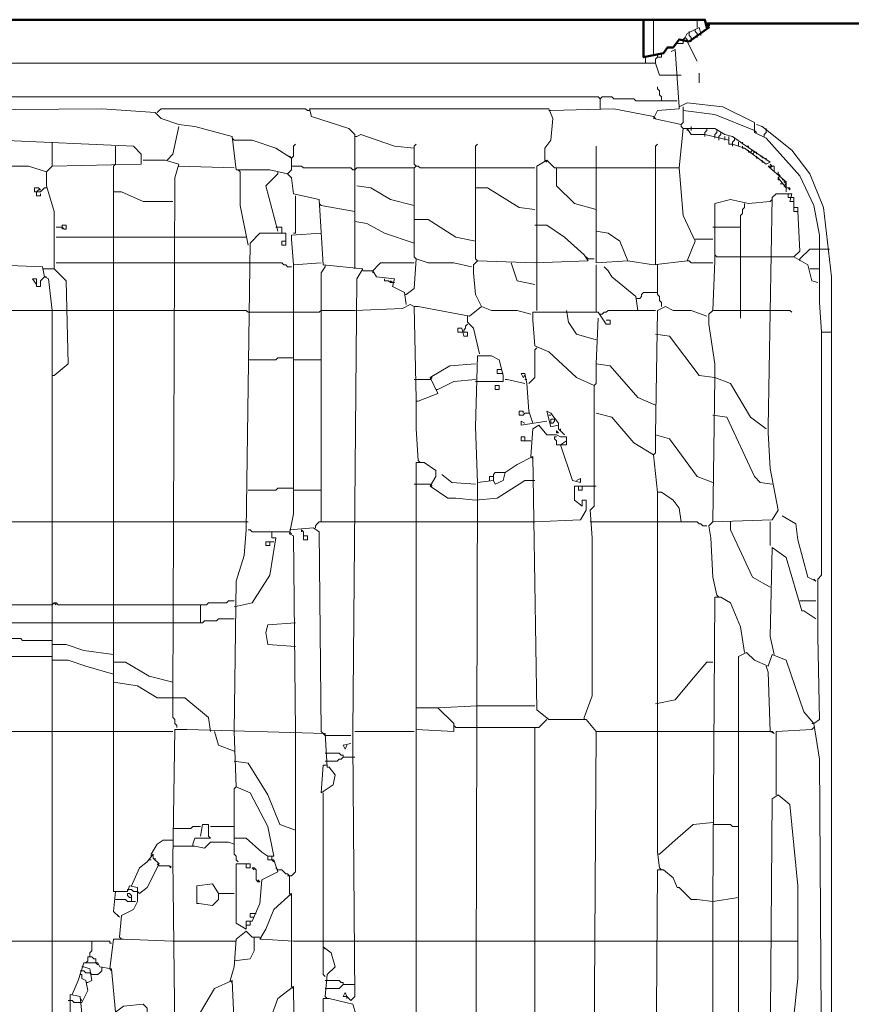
# Model space of a CAD drawing. Header units: millimetres. Extents: x 6435372 to 7248404, y 1559872 to 1886246.
# Tile 91 of 208: x 6813618 to 6814068, y 1853343 to 1853876. Entities that reach past the tile are written whole.
import ezdxf

# ---------------------------------------------------------------- set-up
doc = ezdxf.new("R2010")
doc.units = ezdxf.units.MM
doc.layers.add('matrice DPS', color=122, linetype='Continuous')
doc.layers.add('V-objekty', color=130, linetype='Continuous', lineweight=50)

# ---------------------------------------------------------------- blocks, each defined once
blk = doc.blocks.new('DWG-RYYQ14-20T_top')
at = {"layer": 'V-objekty'}
for points in [[(4.270878, 6.533191, 0), (5.931478, 6.533191, 0), (5.932548, 6.528908, 0), (5.933619, 6.528908, 0), (5.922912, 6.521413, 0), (5.917559, 6.522484, 0), (5.914347, 6.518201, 0), (5.911135, 6.518201, 0), (5.908994, 6.514989, 0), (5.898287, 6.512848, 0), (5.898287, 6.533191, 0)], [(5.90364, 5.367238, 0), (5.930407, 5.368308, 0), (5.933619, 5.37045, 0), (5.937901, 5.368308, 0), (6.031049, 5.369379, 0), (6.039615, 5.376874, 0), (6.041756, 5.381156, 0), (6.042827, 6.421842, 0), (6.038544, 6.422912, 0), (6.041756, 6.423983, 0), (6.040685, 6.522484, 0), (6.031049, 6.531049, 0), (5.932548, 6.531049, 0), (5.933619, 6.529979, 0), (5.933619, 6.531049, 0)]]:
    blk.add_polyline3d(points, dxfattribs=at)
at = {"layer": 'V-objekty', "color": 2, "lineweight": 13}
for points in [[(5.90364, 6.513919, 0), (5.90364, 6.533191, 0)], [(5.927195, 6.528908, 0), (5.927195, 6.533191, 0)], [(5.9197, 6.521413, 0), (5.921842, 6.525696, 0), (5.928266, 6.528908, 0), (5.929336, 6.525696, 0)], [(5.922912, 6.525696, 0), (5.922912, 6.526767, 0)], [(5.927195, 6.524625, 0), (5.927195, 6.525696, 0), (5.926124, 6.526767, 0), (5.926124, 6.527837, 0)], [(5.917559, 6.520343, 0), (5.9197, 6.520343, 0), (5.9197, 6.521413, 0)], [(5.921842, 6.521413, 0), (5.921842, 6.522484, 0), (5.920771, 6.523555, 0), (5.9197, 6.522484, 0)], [(5.921842, 6.521413, 0), (5.927195, 6.510707, 0)], [(5.923983, 6.522484, 0), (5.923983, 6.523555, 0), (5.922912, 6.524625, 0), (5.922912, 6.525696, 0)], [(5.922912, 6.521413, 0), (5.923983, 6.521413, 0), (5.923983, 6.522484, 0)], [(5.927195, 6.524625, 0), (5.927195, 6.523555, 0)], [(5.929336, 6.525696, 0), (5.929336, 6.524625, 0)], [(4.283726, 6.503212, 0), (4.284797, 6.517131, 0), (4.289079, 6.517131, 0), (4.296574, 6.511777, 0), (4.299786, 6.511777, 0), (4.304069, 6.509636, 0), (5.904711, 6.509636, 0), (5.906852, 6.503212, 0), (5.916488, 6.503212, 0)], [(6, 5.703426, 0), (6, 6.364026, 0), (5.994647, 6.364026, 0), (5.993576, 6.380086, 0), (5.993576, 6.391863, 0), (5.993576, 6.416488, 0), (5.990364, 6.432548, 0), (5.982869, 6.448608, 0), (5.964668, 6.468951, 0), (5.958244, 6.472163, 0), (5.958244, 6.477516, 0), (5.941113, 6.486081, 0), (5.921842, 6.488223, 0), (5.917559, 6.486081, 0), (5.915418, 6.517131, 0), (5.913276, 6.51606, 0)], [(5.917559, 6.520343, 0), (5.916488, 6.520343, 0)], [(5.899358, 6.510707, 0), (5.899358, 6.512848, 0)], [(5.899358, 6.510707, 0), (5.899358, 6.509636, 0)], [(5.904711, 6.509636, 0), (5.904711, 6.511777, 0), (5.905782, 6.512848, 0), (5.907923, 6.512848, 0), (5.907923, 6.514989, 0)], [(5.905782, 6.512848, 0), (5.905782, 6.513919, 0)], [(5.916488, 6.503212, 0), (5.91863, 6.503212, 0)], [(5.928266, 6.498929, 0), (5.928266, 6.504283, 0)], [(5.907923, 6.489293, 0), (5.907923, 6.491435, 0), (5.906852, 6.492505, 0), (5.906852, 6.494647, 0), (5.905782, 6.495717, 0), (5.905782, 6.496788, 0)], [(5.252677, 6.485011, 0), (5.252677, 6.490364, 0), (5.253747, 6.491435, 0), (5.873662, 6.491435, 0), (5.874732, 6.490364, 0), (5.874732, 6.485011, 0)], [(5.907923, 6.489293, 0), (5.894004, 6.489293, 0), (5.892934, 6.490364, 0), (5.882227, 6.490364, 0), (5.881156, 6.491435, 0), (5.875803, 6.491435, 0), (5.874732, 6.490364, 0)], [(5.907923, 6.489293, 0), (5.916488, 6.489293, 0)], [(5.737687, 6.004283, 0), (5.736617, 6.006424, 0), (5.735546, 6.004283, 0), (5.737687, 6.004283, 0), (5.739829, 6.002141, 0), (5.74197, 6.004283, 0), (5.740899, 6.141328, 0), (5.740899, 6.147752, 0), (5.743041, 6.392934, 0), (5.746253, 6.398287, 0), (5.724839, 6.400428, 0), (5.722698, 6.43576, 0), (5.708779, 6.438972, 0), (5.707709, 6.447537, 0), (5.705567, 6.449679, 0), (5.695931, 6.45182, 0), (5.67773, 6.45182, 0), (5.675589, 6.470021, 0), (5.655246, 6.475375, 0), (5.646681, 6.476445, 0), (5.637045, 6.479657, 0), (5.633833, 6.482869, 0), (5.604925, 6.485011, 0), (5.488223, 6.48394, 0)], [(5.634904, 6.482869, 0), (5.635974, 6.48394, 0), (5.637045, 6.485011, 0), (5.715203, 6.485011, 0), (5.716274, 6.48394, 0), (5.717345, 6.48394, 0)], [(5.74197, 6.398287, 0), (5.74197, 6.471092, 0), (5.738758, 6.474304, 0), (5.718415, 6.480728, 0), (5.717345, 6.485011, 0), (5.846895, 6.485011, 0), (5.849036, 6.479657, 0), (5.847966, 6.46788, 0), (5.844754, 6.463597, 0), (5.844754, 6.457173, 0)], [(5.847966, 6.48394, 0), (5.846895, 6.48394, 0)], [(5.90364, 6.480728, 0), (5.882227, 6.485011, 0), (5.847966, 6.48394, 0)], [(5.91863, 6.476445, 0), (5.90364, 6.479657, 0), (5.905782, 6.48394, 0), (5.917559, 6.485011, 0), (5.917559, 6.486081, 0)], [(5.917559, 6.486081, 0), (5.917559, 6.487152, 0)], [(5.9197, 6.474304, 0), (5.91863, 6.475375, 0), (5.91863, 6.476445, 0), (5.9197, 6.477516, 0), (5.9197, 6.48394, 0)], [(5.958244, 6.473233, 0), (5.936831, 6.481799, 0), (5.9197, 6.48394, 0), (5.9197, 6.486081, 0)], [(5.90364, 6.480728, 0), (5.904711, 6.479657, 0)], [(5.640257, 6.457173, 0), (5.643469, 6.460385, 0), (5.646681, 6.475375, 0)], [(5.917559, 6.452891, 0), (5.9197, 6.474304, 0), (5.921842, 6.474304, 0), (5.923983, 6.471092, 0), (5.931478, 6.471092, 0), (5.944325, 6.46788, 0), (5.944325, 6.465739, 0), (5.946467, 6.465739, 0), (5.952891, 6.463597, 0), (5.964668, 6.455032, 0), (5.966809, 6.456103, 0), (5.950749, 6.466809, 0), (5.946467, 6.470021, 0), (5.942184, 6.471092, 0), (5.936831, 6.474304, 0), (5.921842, 6.474304, 0)], [(5.921842, 6.474304, 0), (5.921842, 6.473233, 0)], [(5.923983, 6.473233, 0), (5.923983, 6.475375, 0)], [(5.931478, 6.471092, 0), (5.931478, 6.472163, 0), (5.932548, 6.473233, 0), (5.932548, 6.474304, 0)], [(5.936831, 6.470021, 0), (5.936831, 6.471092, 0), (5.937901, 6.472163, 0), (5.937901, 6.473233, 0)], [(5.958244, 6.473233, 0), (5.959315, 6.472163, 0)], [(6, 6.364026, 0), (6, 6.394004, 0), (5.995717, 6.431478, 0), (5.988223, 6.449679, 0), (5.978587, 6.462527, 0), (5.962527, 6.475375, 0), (5.959315, 6.476445, 0)], [(5.963597, 6.470021, 0), (5.963597, 6.471092, 0), (5.964668, 6.472163, 0), (5.964668, 6.473233, 0)], [(5.964668, 6.473233, 0), (5.964668, 6.474304, 0)], [(5.485011, 5.91863, 0), (5.486081, 5.932548, 0), (5.492505, 5.938972, 0), (5.491435, 5.943255, 0), (5.480728, 5.945396, 0), (5.480728, 6.457173, 0), (5.482869, 6.457173, 0), (5.485011, 6.453961, 0), (5.56531, 6.453961, 0), (5.574946, 6.450749, 0), (5.578158, 6.453961, 0), (5.626338, 6.455032, 0), (5.626338, 6.460385, 0), (5.622056, 6.464668, 0), (5.549251, 6.46788, 0), (5.488223, 6.464668, 0), (5.482869, 6.460385, 0), (5.480728, 6.465739, 0), (5.481799, 6.466809, 0)], [(5.67666, 6.46788, 0), (5.675589, 6.468951, 0)], [(5.707709, 6.458244, 0), (5.699143, 6.463597, 0), (5.686296, 6.46788, 0), (5.67666, 6.46788, 0)], [(5.743041, 6.470021, 0), (5.74197, 6.470021, 0)], [(5.77409, 6.463597, 0), (5.763383, 6.464668, 0), (5.745182, 6.471092, 0), (5.743041, 6.470021, 0)], [(5.931478, 6.471092, 0), (5.931478, 6.470021, 0)], [(5.936831, 6.470021, 0), (5.936831, 6.468951, 0)], [(5.938972, 6.468951, 0), (5.938972, 6.470021, 0), (5.940043, 6.471092, 0), (5.940043, 6.472163, 0)], [(5.938972, 6.468951, 0), (5.938972, 6.46788, 0)], [(5.942184, 6.46788, 0), (5.942184, 6.470021, 0)], [(5.944325, 6.46788, 0), (5.944325, 6.470021, 0)], [(5.946467, 6.465739, 0), (5.946467, 6.466809, 0), (5.947537, 6.46788, 0), (5.947537, 6.468951, 0)], [(5.578158, 6.453961, 0), (5.578158, 6.466809, 0)], [(5.611349, 6.453961, 0), (5.61242, 6.455032, 0), (5.61242, 6.464668, 0)], [(5.705567, 6.449679, 0), (5.706638, 6.450749, 0), (5.707709, 6.45182, 0), (5.707709, 6.458244, 0), (5.708779, 6.459315, 0), (5.708779, 6.464668, 0), (5.70985, 6.465739, 0)], [(5.775161, 6.453961, 0), (5.77409, 6.455032, 0), (5.77409, 6.464668, 0), (5.775161, 6.465739, 0)], [(5.808351, 6.40257, 0), (5.807281, 6.40364, 0), (5.807281, 6.464668, 0), (5.808351, 6.465739, 0)], [(5.872591, 6.452891, 0), (5.872591, 6.464668, 0)], [(5.904711, 6.452891, 0), (5.904711, 6.464668, 0), (5.905782, 6.465739, 0)], [(5.946467, 6.465739, 0), (5.946467, 6.464668, 0)], [(5.949679, 6.464668, 0), (5.949679, 6.466809, 0)], [(5.95182, 6.465739, 0), (5.95182, 6.466809, 0)], [(5.952891, 6.463597, 0), (5.95182, 6.463597, 0), (5.95182, 6.464668, 0)], [(5.955032, 6.463597, 0), (5.955032, 6.464668, 0), (5.953961, 6.464668, 0)], [(5.956103, 6.461456, 0), (5.955032, 6.461456, 0), (5.955032, 6.462527, 0)], [(5.956103, 6.461456, 0), (5.957173, 6.462527, 0), (5.958244, 6.461456, 0)], [(5.643469, 6.165953, 0), (5.64454, 6.447537, 0), (5.646681, 6.455032, 0), (5.639186, 6.457173, 0), (5.627409, 6.457173, 0)], [(5.707709, 6.458244, 0), (5.706638, 6.459315, 0)], [(5.840471, 6.375803, 0), (5.840471, 6.453961, 0), (5.845824, 6.457173, 0), (5.850107, 6.452891, 0), (5.917559, 6.452891, 0), (5.9197, 6.427195, 0), (5.926124, 6.413276, 0), (5.921842, 6.40257, 0), (5.90364, 6.400428, 0), (5.889722, 6.40257, 0), (5.872591, 6.401499, 0), (5.872591, 6.452891, 0)], [(5.844754, 6.457173, 0), (5.845824, 6.456103, 0)], [(5.956103, 6.461456, 0), (5.957173, 6.460385, 0), (5.958244, 6.461456, 0)], [(5.959315, 6.460385, 0), (5.959315, 6.461456, 0), (5.958244, 6.461456, 0)], [(5.960385, 6.458244, 0), (5.959315, 6.458244, 0), (5.959315, 6.459315, 0)], [(5.962527, 6.458244, 0), (5.962527, 6.459315, 0), (5.961456, 6.459315, 0)], [(5.963597, 6.456103, 0), (5.962527, 6.456103, 0), (5.962527, 6.457173, 0)], [(5.964668, 6.457173, 0), (5.964668, 6.458244, 0)], [(5.614561, 6.036403, 0), (5.615632, 6.04818, 0), (5.622056, 6.051392, 0), (5.624197, 6.055675, 0), (5.624197, 6.063169, 0), (5.619914, 6.06424, 0), (5.618844, 6.061028, 0), (5.611349, 6.061028, 0), (5.611349, 6.453961, 0)], [(5.67666, 6.452891, 0), (5.646681, 6.453961, 0)], [(5.679872, 6.450749, 0), (5.678801, 6.45182, 0)], [(5.74197, 6.45182, 0), (5.740899, 6.45182, 0), (5.739829, 6.452891, 0), (5.714133, 6.452891, 0), (5.713062, 6.453961, 0), (5.707709, 6.453961, 0)], [(5.74197, 6.45182, 0), (5.743041, 6.452891, 0), (5.77409, 6.452891, 0)], [(5.775161, 6.40364, 0), (5.77409, 6.404711, 0), (5.77409, 6.452891, 0), (5.775161, 6.453961, 0), (5.776231, 6.453961, 0), (5.777302, 6.452891, 0), (5.807281, 6.452891, 0)], [(5.807281, 6.452891, 0), (5.8394, 6.452891, 0)], [(5.872591, 6.430407, 0), (5.860814, 6.433619, 0), (5.851178, 6.443255, 0), (5.851178, 6.452891, 0)], [(5.904711, 6.400428, 0), (5.904711, 6.452891, 0)], [(5.917559, 6.452891, 0), (5.917559, 6.45182, 0)], [(5.975375, 6.440043, 0), (5.975375, 6.445396, 0), (5.96788, 6.45182, 0), (5.965739, 6.453961, 0), (5.968951, 6.453961, 0), (5.968951, 6.450749, 0)], [(5.965739, 6.453961, 0), (5.966809, 6.452891, 0), (5.96788, 6.453961, 0)], [(5.966809, 6.452891, 0), (5.96788, 6.453961, 0), (5.966809, 6.455032, 0)], [(5.579229, 6.340471, 0), (5.586724, 6.346895, 0), (5.585653, 6.391863, 0), (5.579229, 6.398287, 0), (5.579229, 6.429336, 0), (5.574946, 6.443255, 0), (5.574946, 6.450749, 0)], [(5.684154, 6.411135, 0), (5.679872, 6.432548, 0), (5.679872, 6.450749, 0)], [(5.700214, 6.41863, 0), (5.69379, 6.443255, 0), (5.700214, 6.449679, 0)], [(5.700214, 6.449679, 0), (5.700214, 6.450749, 0)], [(5.971092, 6.449679, 0), (5.971092, 6.450749, 0)], [(5.971092, 6.447537, 0), (5.972163, 6.448608, 0), (5.971092, 6.449679, 0)], [(5.975375, 6.442184, 0), (5.971092, 6.447537, 0)], [(5.972163, 6.446467, 0), (5.971092, 6.446467, 0), (5.971092, 6.447537, 0)], [(5.974304, 6.445396, 0), (5.974304, 6.446467, 0), (5.973233, 6.446467, 0)], [(5.569593, 6.440043, 0), (5.568522, 6.440043, 0), (5.568522, 6.442184, 0), (5.570664, 6.442184, 0), (5.571734, 6.441113, 0), (5.570664, 6.441113, 0), (5.569593, 6.440043, 0)], [(5.569593, 6.440043, 0), (5.571734, 6.440043, 0), (5.572805, 6.441113, 0), (5.573876, 6.442184, 0), (5.574946, 6.442184, 0)], [(5.77409, 6.432548, 0), (5.761242, 6.43576, 0), (5.750535, 6.442184, 0), (5.743041, 6.443255, 0)], [(5.8394, 6.430407, 0), (5.830835, 6.431478, 0), (5.813704, 6.442184, 0), (5.807281, 6.442184, 0)], [(5.973233, 6.444325, 0), (5.972163, 6.444325, 0)], [(5.975375, 6.442184, 0), (5.974304, 6.443255, 0), (5.975375, 6.444325, 0), (5.974304, 6.445396, 0)], [(5.975375, 6.442184, 0), (5.977516, 6.442184, 0), (5.977516, 6.441113, 0), (5.976445, 6.442184, 0)], [(5.569593, 6.440043, 0), (5.569593, 6.437901, 0), (5.571734, 6.437901, 0), (5.571734, 6.438972, 0)], [(5.643469, 6.43469, 0), (5.627409, 6.43469, 0), (5.615632, 6.440043, 0), (5.611349, 6.440043, 0)], [(5.70985, 6.417559, 0), (5.70985, 6.437901, 0)], [(5.937901, 6.221627, 0), (5.93576, 6.231263, 0), (5.93469, 6.252677, 0), (5.933619, 6.259101, 0), (5.93576, 6.261242, 0), (5.96788, 6.262313, 0), (5.971092, 6.267666, 0), (5.966809, 6.29015, 0), (5.965739, 6.309422, 0), (5.965739, 6.312634, 0), (5.96788, 6.436831, 0), (5.970021, 6.438972, 0), (5.978587, 6.438972, 0), (5.977516, 6.43469, 0), (5.979657, 6.43469, 0), (5.979657, 6.429336, 0), (5.981799, 6.429336, 0), (5.982869, 6.407923, 0), (5.979657, 6.404711, 0), (5.966809, 6.404711, 0)], [(5.93576, 6.375803, 0), (5.936831, 6.40257, 0), (5.936831, 6.406852, 0), (5.936831, 6.433619, 0), (5.945396, 6.43576, 0), (5.955032, 6.433619, 0), (5.966809, 6.43469, 0)], [(5.966809, 6.43469, 0), (5.96788, 6.43576, 0)], [(5.977516, 6.436831, 0), (5.976445, 6.436831, 0), (5.976445, 6.438972, 0), (5.977516, 6.438972, 0)], [(5.978587, 6.436831, 0), (5.977516, 6.436831, 0)], [(5.979657, 6.43469, 0), (5.979657, 6.436831, 0), (5.978587, 6.436831, 0)], [(5.723769, 6.432548, 0), (5.722698, 6.433619, 0)], [(5.74197, 6.429336, 0), (5.723769, 6.432548, 0)], [(5.950749, 6.375803, 0), (5.950749, 6.427195, 0), (5.95182, 6.428266, 0), (5.95182, 6.430407, 0), (5.952891, 6.431478, 0), (5.952891, 6.433619, 0)], [(5.981799, 6.429336, 0), (5.981799, 6.431478, 0), (5.979657, 6.431478, 0)], [(5.807281, 6.413276, 0), (5.796574, 6.415418, 0), (5.781585, 6.425054, 0), (5.77409, 6.425054, 0)], [(5.5803, 6.420771, 0), (5.583512, 6.420771, 0), (5.584582, 6.4197, 0), (5.585653, 6.4197, 0), (5.585653, 6.421842, 0), (5.583512, 6.421842, 0), (5.583512, 6.420771, 0)], [(5.583512, 6.420771, 0), (5.583512, 6.4197, 0)], [(5.700214, 6.420771, 0), (5.699143, 6.420771, 0)], [(5.702355, 6.41863, 0), (5.702355, 6.420771, 0), (5.700214, 6.420771, 0)], [(5.77409, 6.412206, 0), (5.75803, 6.417559, 0), (5.748394, 6.422912, 0), (5.74197, 6.423983, 0)], [(5.8394, 6.401499, 0), (5.868308, 6.40257, 0), (5.866167, 6.405782, 0), (5.85546, 6.415418, 0), (5.845824, 6.421842, 0), (5.8394, 6.421842, 0)], [(5.93576, 6.420771, 0), (5.950749, 6.420771, 0)], [(5.5803, 6.415418, 0), (5.611349, 6.415418, 0)], [(5.611349, 6.415418, 0), (5.643469, 6.415418, 0)], [(5.643469, 6.415418, 0), (5.683084, 6.415418, 0)], [(5.67666, 6.147752, 0), (5.67773, 6.229122, 0), (5.682013, 6.243041, 0), (5.683084, 6.256959, 0), (5.685225, 6.412206, 0), (5.690578, 6.417559, 0), (5.704497, 6.417559, 0), (5.704497, 6.413276, 0), (5.702355, 6.413276, 0), (5.702355, 6.411135, 0), (5.704497, 6.411135, 0), (5.704497, 6.413276, 0)], [(5.702355, 6.41863, 0), (5.702355, 6.417559, 0)], [(5.708779, 6.400428, 0), (5.707709, 6.414347, 0), (5.707709, 6.416488, 0), (5.723769, 6.417559, 0)], [(5.70985, 6.417559, 0), (5.708779, 6.417559, 0)], [(5.889722, 6.40257, 0), (5.885439, 6.413276, 0), (5.879015, 6.417559, 0), (5.872591, 6.41863, 0)], [(5.926124, 6.414347, 0), (5.93576, 6.414347, 0)], [(5.982869, 6.40364, 0), (5.98394, 6.404711, 0), (5.985011, 6.405782, 0), (5.986081, 6.406852, 0), (5.987152, 6.407923, 0), (5.988223, 6.408994, 0), (5.993576, 6.408994, 0)], [(5.993576, 6.408994, 0), (5.998929, 6.408994, 0)], [(5.769807, 6.384368, 0), (5.77409, 6.38758, 0), (5.775161, 6.40364, 0), (5.781585, 6.401499, 0), (5.795503, 6.401499, 0), (5.805139, 6.399358, 0)], [(5.868308, 6.40364, 0), (5.867238, 6.404711, 0)], [(5.868308, 6.40364, 0), (5.87152, 6.40364, 0)], [(5.937901, 6.404711, 0), (5.936831, 6.405782, 0)], [(5.937901, 6.404711, 0), (5.950749, 6.404711, 0)], [(5.950749, 6.404711, 0), (5.966809, 6.404711, 0)], [(5.992505, 6.390792, 0), (5.989293, 6.391863, 0), (5.987152, 6.400428, 0), (5.979657, 6.404711, 0)], [(5.982869, 6.40364, 0), (5.982869, 6.40257, 0)], [(5.578158, 5.920771, 0), (5.578158, 6.375803, 0), (5.576017, 6.392934, 0), (5.573876, 6.394004, 0), (5.572805, 6.399358, 0), (5.546039, 6.400428, 0)], [(5.5803, 6.401499, 0), (5.611349, 6.401499, 0)], [(5.611349, 6.401499, 0), (5.643469, 6.401499, 0)], [(5.643469, 6.401499, 0), (5.684154, 6.401499, 0)], [(5.707709, 6.399358, 0), (5.705567, 6.399358, 0), (5.704497, 6.400428, 0), (5.703426, 6.400428, 0), (5.702355, 6.401499, 0), (5.684154, 6.401499, 0)], [(5.70985, 6.147752, 0), (5.708779, 6.253747, 0), (5.706638, 6.254818, 0), (5.708779, 6.265525, 0), (5.708779, 6.400428, 0), (5.723769, 6.401499, 0)], [(5.723769, 6.261242, 0), (5.723769, 6.396146, 0), (5.72591, 6.399358, 0)], [(5.72591, 6.399358, 0), (5.72591, 6.400428, 0)], [(5.751606, 6.397216, 0), (5.752677, 6.398287, 0), (5.753747, 6.399358, 0), (5.754818, 6.400428, 0), (5.755889, 6.401499, 0), (5.77409, 6.401499, 0)], [(5.810493, 6.377944, 0), (5.807281, 6.384368, 0), (5.80621, 6.396146, 0), (5.80621, 6.400428, 0), (5.808351, 6.40257, 0), (5.8394, 6.401499, 0)], [(5.8394, 6.389722, 0), (5.829764, 6.391863, 0), (5.826552, 6.401499, 0)], [(5.872591, 6.375803, 0), (5.872591, 6.400428, 0)], [(5.895075, 6.375803, 0), (5.894004, 6.383298, 0), (5.881156, 6.394004, 0), (5.879015, 6.397216, 0), (5.876874, 6.399358, 0)], [(5.907923, 6.377944, 0), (5.907923, 6.380086, 0), (5.906852, 6.381156, 0), (5.906852, 6.383298, 0), (5.905782, 6.384368, 0), (5.905782, 6.400428, 0)], [(5.93576, 6.401499, 0), (5.923983, 6.401499, 0), (5.922912, 6.40257, 0), (5.921842, 6.40257, 0)], [(5.569593, 6.389722, 0), (5.569593, 6.388651, 0), (5.571734, 6.388651, 0), (5.571734, 6.391863, 0), (5.572805, 6.392934, 0), (5.573876, 6.394004, 0)], [(5.573876, 6.398287, 0), (5.572805, 6.398287, 0)], [(5.573876, 6.398287, 0), (5.579229, 6.398287, 0)], [(5.573876, 6.394004, 0), (5.574946, 6.394004, 0)], [(5.579229, 6.398287, 0), (5.5803, 6.397216, 0)], [(5.769807, 6.379015, 0), (5.768737, 6.385439, 0), (5.762313, 6.388651, 0), (5.763383, 6.392934, 0), (5.753747, 6.394004, 0), (5.751606, 6.397216, 0), (5.746253, 6.397216, 0)], [(5.751606, 6.397216, 0), (5.751606, 6.396146, 0)], [(5.988223, 6.398287, 0), (5.993576, 6.398287, 0)], [(5.569593, 6.389722, 0), (5.567452, 6.392934, 0), (5.569593, 6.392934, 0), (5.569593, 6.389722, 0), (5.569593, 6.391863, 0)], [(5.762313, 6.390792, 0), (5.761242, 6.390792, 0), (5.760171, 6.391863, 0), (5.75803, 6.391863, 0), (5.75803, 6.392934, 0)], [(5.762313, 6.390792, 0), (5.761242, 6.391863, 0)], [(5.762313, 6.390792, 0), (5.763383, 6.390792, 0)], [(5.769807, 6.384368, 0), (5.768737, 6.384368, 0)], [(5.895075, 6.382227, 0), (5.896146, 6.382227, 0), (5.897216, 6.383298, 0), (5.897216, 6.384368, 0), (5.898287, 6.385439, 0), (5.905782, 6.385439, 0)], [(5.74197, 6.375803, 0), (5.767666, 6.376874, 0), (5.771949, 6.379015, 0), (5.77409, 6.377944, 0)], [(5.776231, 6.294433, 0), (5.775161, 6.311563, 0), (5.775161, 6.327623, 0), (5.77409, 6.377944, 0), (5.776231, 6.377944, 0), (5.804069, 6.372591, 0), (5.810493, 6.377944, 0), (5.815846, 6.375803, 0), (5.829764, 6.375803, 0), (5.837259, 6.373662, 0)], [(5.895075, 6.382227, 0), (5.894004, 6.382227, 0)], [(5.93576, 6.282655, 0), (5.927195, 6.285867, 0), (5.912206, 6.30621, 0), (5.904711, 6.308351, 0), (5.905782, 6.375803, 0), (5.910064, 6.377944, 0), (5.914347, 6.375803, 0), (5.923983, 6.375803, 0), (5.932548, 6.372591, 0)], [(5.546039, 6.375803, 0), (5.578158, 6.375803, 0)], [(5.578158, 6.375803, 0), (5.586724, 6.375803, 0)], [(5.586724, 6.375803, 0), (5.611349, 6.375803, 0)], [(5.611349, 6.375803, 0), (5.643469, 6.375803, 0)], [(5.684154, 6.374732, 0), (5.683084, 6.375803, 0), (5.643469, 6.375803, 0)], [(5.684154, 6.374732, 0), (5.708779, 6.374732, 0)], [(5.708779, 6.374732, 0), (5.722698, 6.374732, 0)], [(5.722698, 6.374732, 0), (5.723769, 6.375803, 0), (5.74197, 6.375803, 0)], [(5.809422, 6.352248, 0), (5.80621, 6.366167, 0), (5.802998, 6.369379, 0), (5.802998, 6.372591, 0)], [(5.866167, 6.155246, 0), (5.87045, 6.167024, 0), (5.87045, 6.252677, 0), (5.869379, 6.267666, 0), (5.87152, 6.269807, 0), (5.87152, 6.335118, 0), (5.861884, 6.3394, 0), (5.846895, 6.353319, 0), (5.8394, 6.356531, 0), (5.83833, 6.37045, 0), (5.83833, 6.374732, 0), (5.873662, 6.374732, 0), (5.877944, 6.368308, 0), (5.880086, 6.368308, 0), (5.880086, 6.37045, 0), (5.877944, 6.37045, 0)], [(5.872591, 6.359743, 0), (5.861884, 6.362955, 0), (5.857602, 6.369379, 0), (5.856531, 6.375803, 0)], [(5.872591, 6.375803, 0), (5.872591, 6.374732, 0)], [(5.895075, 6.375803, 0), (5.879015, 6.375803, 0), (5.877944, 6.374732, 0), (5.876874, 6.374732, 0), (5.875803, 6.373662, 0), (5.874732, 6.373662, 0)], [(5.895075, 6.375803, 0), (5.904711, 6.375803, 0)], [(5.93576, 6.261242, 0), (5.936831, 6.3394, 0), (5.936831, 6.346895, 0), (5.933619, 6.368308, 0), (5.933619, 6.373662, 0), (5.93576, 6.375803, 0), (5.966809, 6.375803, 0)], [(5.950749, 6.375803, 0), (5.950749, 6.37152, 0)], [(5.966809, 6.375803, 0), (5.977516, 6.375803, 0), (5.978587, 6.374732, 0)], [(5.800857, 6.364026, 0), (5.800857, 6.365096, 0), (5.801927, 6.366167, 0), (5.801927, 6.367238, 0), (5.802998, 6.368308, 0)], [(5.904711, 6.324411, 0), (5.895075, 6.328694, 0), (5.880086, 6.345824, 0), (5.872591, 6.346895, 0), (5.873662, 6.37152, 0)], [(5.800857, 6.364026, 0), (5.802998, 6.364026, 0), (5.802998, 6.361884, 0), (5.800857, 6.361884, 0), (5.799786, 6.366167, 0), (5.797645, 6.366167, 0), (5.797645, 6.364026, 0), (5.800857, 6.364026, 0)], [(5.936831, 6.3394, 0), (5.928266, 6.340471, 0), (5.912206, 6.361884, 0), (5.904711, 6.362955, 0)], [(5.990364, 6.152034, 0), (5.993576, 6.154176, 0), (5.992505, 6.199143, 0), (5.992505, 6.230193, 0), (5.994647, 6.232334, 0), (5.994647, 6.364026, 0)], [(5.808351, 6.282655, 0), (5.807281, 6.312634, 0), (5.808351, 6.351178, 0), (5.815846, 6.351178, 0), (5.820128, 6.349036, 0), (5.82227, 6.340471, 0), (5.82227, 6.337259, 0), (5.807281, 6.337259, 0)], [(5.840471, 6.35546, 0), (5.8394, 6.35439, 0), (5.8394, 6.3394, 0), (5.83833, 6.33833, 0), (5.837259, 6.337259, 0), (5.836188, 6.336188, 0)], [(5.684154, 6.349036, 0), (5.699143, 6.349036, 0), (5.700214, 6.350107, 0), (5.708779, 6.350107, 0)], [(5.708779, 6.349036, 0), (5.723769, 6.349036, 0)], [(5.776231, 6.326552, 0), (5.786938, 6.330835, 0), (5.782655, 6.3394, 0), (5.793362, 6.345824, 0), (5.807281, 6.346895, 0)], [(5.87152, 6.335118, 0), (5.872591, 6.336188, 0), (5.872591, 6.346895, 0)], [(5.579229, 6.340471, 0), (5.578158, 6.340471, 0)], [(5.821199, 6.341542, 0), (5.819058, 6.341542, 0), (5.819058, 6.343683, 0), (5.821199, 6.343683, 0)], [(5.821199, 6.341542, 0), (5.82227, 6.341542, 0)], [(5.83833, 6.314775, 0), (5.836188, 6.321199, 0), (5.835118, 6.336188, 0), (5.834047, 6.341542, 0), (5.831906, 6.341542, 0), (5.832976, 6.3394, 0), (5.834047, 6.340471, 0)], [(5.77409, 6.33833, 0), (5.782655, 6.33833, 0)], [(5.782655, 6.33833, 0), (5.783726, 6.3394, 0)], [(5.786938, 6.332976, 0), (5.795503, 6.337259, 0), (5.807281, 6.33833, 0)], [(5.817987, 6.332976, 0), (5.817987, 6.335118, 0), (5.820128, 6.335118, 0), (5.820128, 6.332976, 0), (5.817987, 6.332976, 0)], [(5.82334, 6.33833, 0), (5.824411, 6.33833, 0), (5.834047, 6.336188, 0)], [(5.834047, 6.33833, 0), (5.835118, 6.33833, 0)], [(5.964668, 6.311563, 0), (5.956103, 6.317987, 0), (5.945396, 6.336188, 0), (5.936831, 6.3394, 0)], [(5.786938, 6.332976, 0), (5.785867, 6.332976, 0)], [(5.776231, 6.326552, 0), (5.775161, 6.326552, 0)], [(5.832976, 6.320128, 0), (5.832976, 6.321199, 0), (5.830835, 6.321199, 0), (5.830835, 6.319058, 0), (5.832976, 6.319058, 0), (5.834047, 6.320128, 0), (5.836188, 6.320128, 0)], [(5.85546, 6.308351, 0), (5.852248, 6.311563, 0), (5.852248, 6.314775, 0), (5.847966, 6.320128, 0), (5.845824, 6.321199, 0), (5.847966, 6.312634, 0), (5.852248, 6.313704, 0)], [(5.846895, 6.319058, 0), (5.847966, 6.319058, 0)], [(5.847966, 6.319058, 0), (5.846895, 6.319058, 0)], [(5.905782, 6.277302, 0), (5.90364, 6.297645, 0), (5.892934, 6.304069, 0), (5.881156, 6.317987, 0), (5.872591, 6.320128, 0)], [(5.96788, 6.281585, 0), (5.961456, 6.282655, 0), (5.958244, 6.285867, 0), (5.943255, 6.317987, 0), (5.93576, 6.319058, 0)], [(5.834047, 6.314775, 0), (5.831906, 6.315846, 0), (5.831906, 6.313704, 0), (5.845824, 6.315846, 0)], [(5.837259, 6.296574, 0), (5.83833, 6.311563, 0), (5.841542, 6.313704, 0), (5.845824, 6.308351, 0), (5.851178, 6.308351, 0), (5.853319, 6.307281, 0), (5.856531, 6.307281, 0), (5.856531, 6.305139, 0)], [(5.847966, 6.314775, 0), (5.847966, 6.316916, 0), (5.849036, 6.316916, 0)], [(5.847966, 6.314775, 0), (5.849036, 6.314775, 0), (5.850107, 6.315846, 0)], [(5.850107, 6.315846, 0), (5.850107, 6.316916, 0), (5.849036, 6.316916, 0)], [(5.851178, 6.309422, 0), (5.851178, 6.310493, 0), (5.852248, 6.309422, 0), (5.851178, 6.309422, 0)], [(5.853319, 6.310493, 0), (5.853319, 6.311563, 0)], [(5.90364, 6.297645, 0), (5.904711, 6.298715, 0), (5.904711, 6.308351, 0)], [(5.834047, 6.305139, 0), (5.834047, 6.307281, 0), (5.831906, 6.307281, 0), (5.831906, 6.305139, 0), (5.837259, 6.305139, 0)], [(5.853319, 6.302998, 0), (5.851178, 6.302998, 0), (5.851178, 6.305139, 0), (5.850107, 6.30621, 0), (5.850107, 6.307281, 0), (5.851178, 6.307281, 0)], [(5.861884, 6.283726, 0), (5.864026, 6.284797, 0), (5.864026, 6.282655, 0), (5.859743, 6.283726, 0), (5.853319, 6.302998, 0), (5.856531, 6.305139, 0), (5.856531, 6.302998, 0), (5.853319, 6.302998, 0)], [(5.775161, 5.920771, 0), (5.775161, 5.940043, 0), (5.775161, 6.293362, 0), (5.779443, 6.293362, 0), (5.785867, 6.289079, 0), (5.785867, 6.285867, 0), (5.782655, 6.280514, 0), (5.792291, 6.27409, 0), (5.796574, 6.27409, 0), (5.807281, 6.273019, 0)], [(5.776231, 6.294433, 0), (5.777302, 6.293362, 0)], [(5.807281, 5.88651, 0), (5.808351, 6.282655, 0), (5.816916, 6.283726, 0), (5.817987, 6.281585, 0), (5.82227, 6.283726, 0), (5.82334, 6.288009, 0), (5.829764, 6.292291, 0), (5.83833, 6.296574, 0), (5.840471, 6.159529, 0), (5.846895, 6.154176, 0), (5.867238, 6.154176, 0), (5.872591, 6.147752, 0), (5.87152, 5.978587, 0), (5.867238, 5.978587, 0), (5.866167, 5.98394, 0), (5.860814, 5.985011, 0), (5.85439, 5.989293, 0), (5.8394, 5.991435, 0), (5.82334, 5.991435, 0), (5.808351, 5.992505, 0)], [(5.837259, 6.296574, 0), (5.83833, 6.295503, 0)], [(5.807281, 6.281585, 0), (5.794433, 6.282655, 0), (5.789079, 6.286938, 0)], [(5.816916, 6.285867, 0), (5.816916, 6.286938, 0), (5.817987, 6.288009, 0), (5.82334, 6.288009, 0)], [(5.77409, 6.281585, 0), (5.782655, 6.281585, 0)], [(5.782655, 6.281585, 0), (5.783726, 6.280514, 0)], [(5.807281, 6.273019, 0), (5.819058, 6.27409, 0), (5.830835, 6.281585, 0), (5.834047, 6.283726, 0), (5.8394, 6.283726, 0)], [(5.814775, 6.283726, 0), (5.814775, 6.285867, 0), (5.816916, 6.285867, 0), (5.816916, 6.283726, 0)], [(5.684154, 6.278373, 0), (5.699143, 6.278373, 0), (5.700214, 6.279443, 0), (5.708779, 6.279443, 0)], [(5.708779, 6.278373, 0), (5.723769, 6.278373, 0)], [(5.8394, 6.261242, 0), (5.864026, 6.262313, 0), (5.867238, 6.267666, 0), (5.867238, 6.273019, 0), (5.865096, 6.273019, 0), (5.865096, 6.269807, 0), (5.860814, 6.273019, 0), (5.860814, 6.280514, 0), (5.87152, 6.280514, 0)], [(5.862955, 6.278373, 0), (5.862955, 6.280514, 0), (5.865096, 6.280514, 0), (5.865096, 6.278373, 0), (5.862955, 6.278373, 0)], [(5.87152, 6.280514, 0), (5.872591, 6.280514, 0)], [(5.906852, 6.073876, 0), (5.905782, 6.082441, 0), (5.905782, 6.277302, 0), (5.907923, 6.277302, 0), (5.914347, 6.273019, 0), (5.917559, 6.268737, 0), (5.91863, 6.261242, 0), (5.904711, 6.261242, 0)], [(5.546039, 6.261242, 0), (5.579229, 6.261242, 0)], [(5.579229, 6.261242, 0), (5.611349, 6.261242, 0)], [(5.611349, 6.261242, 0), (5.643469, 6.261242, 0)], [(5.643469, 6.261242, 0), (5.684154, 6.261242, 0)], [(5.720557, 6.25803, 0), (5.720557, 6.259101, 0), (5.721627, 6.260171, 0), (5.722698, 6.261242, 0), (5.74197, 6.261242, 0)], [(5.74197, 6.261242, 0), (5.77409, 6.261242, 0)], [(5.77409, 6.261242, 0), (5.807281, 6.261242, 0)], [(5.807281, 6.261242, 0), (5.8394, 6.261242, 0)], [(5.869379, 6.261242, 0), (5.904711, 6.261242, 0)], [(5.932548, 6.259101, 0), (5.930407, 6.259101, 0), (5.929336, 6.260171, 0), (5.928266, 6.260171, 0), (5.927195, 6.261242, 0), (5.91863, 6.261242, 0)], [(5.966809, 6.22591, 0), (5.957173, 6.231263, 0), (5.945396, 6.256959, 0), (5.945396, 6.261242, 0)], [(5.966809, 6.261242, 0), (5.966809, 6.248394, 0)], [(5.991435, 6.229122, 0), (5.987152, 6.231263, 0), (5.981799, 6.251606, 0), (5.980728, 6.260171, 0), (5.973233, 6.264454, 0)], [(5.67666, 6.215203, 0), (5.686296, 6.217345, 0), (5.695931, 6.232334, 0), (5.699143, 6.252677, 0), (5.697002, 6.252677, 0), (5.697002, 6.255889, 0), (5.706638, 6.255889, 0)], [(5.697002, 6.255889, 0), (5.686296, 6.255889, 0), (5.685225, 6.256959, 0), (5.684154, 6.256959, 0)], [(5.723769, 6.147752, 0), (5.722698, 6.255889, 0), (5.719486, 6.25803, 0), (5.706638, 6.256959, 0)], [(5.706638, 6.255889, 0), (5.707709, 6.254818, 0)], [(5.714133, 6.253747, 0), (5.714133, 6.255889, 0), (5.713062, 6.256959, 0), (5.713062, 6.255889, 0)], [(5.695931, 6.250535, 0), (5.698073, 6.250535, 0), (5.69379, 6.250535, 0), (5.69379, 6.248394, 0), (5.695931, 6.248394, 0), (5.695931, 6.250535, 0)], [(5.714133, 6.253747, 0), (5.716274, 6.253747, 0), (5.716274, 6.251606, 0), (5.714133, 6.251606, 0), (5.714133, 6.253747, 0)], [(5.968951, 6.189507, 0), (5.966809, 6.199143, 0), (5.96788, 6.247323, 0), (5.975375, 6.24197, 0), (5.98394, 6.213062, 0), (5.985011, 6.213062, 0), (5.991435, 6.208779, 0)], [(5.991435, 6.229122, 0), (5.990364, 6.230193, 0)], [(5.578158, 6.216274, 0), (5.579229, 6.217345, 0), (5.5803, 6.217345, 0), (5.58137, 6.216274, 0), (5.611349, 6.216274, 0)], [(5.579229, 6.217345, 0), (5.5803, 6.216274, 0)], [(5.658458, 6.206638, 0), (5.658458, 6.216274, 0), (5.66167, 6.216274, 0), (5.662741, 6.217345, 0), (5.672377, 6.217345, 0), (5.673448, 6.218415, 0), (5.67666, 6.218415, 0)], [(5.93576, 6.055675, 0), (5.936831, 6.220557, 0), (5.940043, 6.220557, 0), (5.945396, 6.217345, 0), (5.950749, 6.204497, 0), (5.952891, 6.190578, 0)], [(5.937901, 6.221627, 0), (5.938972, 6.220557, 0)], [(5.982869, 6.218415, 0), (5.991435, 6.218415, 0)], [(5.546039, 6.216274, 0), (5.578158, 6.216274, 0)], [(5.611349, 6.216274, 0), (5.643469, 6.216274, 0)], [(5.643469, 6.216274, 0), (5.658458, 6.216274, 0)], [(5.546039, 6.206638, 0), (5.578158, 6.206638, 0)], [(5.578158, 6.206638, 0), (5.611349, 6.206638, 0)], [(5.611349, 6.206638, 0), (5.643469, 6.206638, 0)], [(5.643469, 6.206638, 0), (5.659529, 6.206638, 0), (5.6606, 6.207709, 0), (5.667024, 6.207709, 0), (5.668094, 6.208779, 0), (5.67666, 6.208779, 0)], [(5.70985, 6.19379, 0), (5.694861, 6.194861, 0), (5.69379, 6.201285, 0), (5.694861, 6.205567, 0), (5.70985, 6.206638, 0)], [(5.546039, 6.197002, 0), (5.547109, 6.198073, 0), (5.561028, 6.198073, 0), (5.562099, 6.197002, 0), (5.578158, 6.197002, 0)], [(5.611349, 6.189507, 0), (5.595289, 6.191649, 0), (5.585653, 6.194861, 0), (5.578158, 6.194861, 0)], [(5.991435, 5.937901, 0), (5.994647, 5.965739, 0), (5.993576, 6.132762, 0), (5.990364, 6.152034, 0), (5.985011, 6.158458, 0), (5.975375, 6.186296, 0), (5.96788, 6.189507, 0), (5.965739, 6.183084, 0), (5.958244, 6.186296, 0), (5.953961, 6.190578, 0), (5.949679, 6.188437, 0), (5.949679, 6.057816, 0)], [(5.546039, 6.188437, 0), (5.578158, 6.188437, 0)], [(5.611349, 6.178801, 0), (5.59636, 6.183084, 0), (5.586724, 6.186296, 0), (5.578158, 6.186296, 0)], [(5.643469, 6.174518, 0), (5.630621, 6.17773, 0), (5.617773, 6.185225, 0), (5.611349, 6.185225, 0)], [(5.904711, 6.162741, 0), (5.915418, 6.164882, 0), (5.925054, 6.17666, 0), (5.932548, 6.185225, 0), (5.93576, 6.185225, 0)], [(5.968951, 6.146681, 0), (5.966809, 6.147752, 0), (5.965739, 6.179872, 0), (5.964668, 6.183084, 0)], [(5.663812, 6.147752, 0), (5.662741, 6.155246, 0), (5.649893, 6.165953, 0), (5.634904, 6.165953, 0), (5.624197, 6.172377, 0), (5.611349, 6.174518, 0)], [(5.64561, 6.149893, 0), (5.64561, 6.150964, 0), (5.64454, 6.152034, 0), (5.64454, 6.154176, 0), (5.643469, 6.155246, 0), (5.643469, 6.165953, 0)], [(5.775161, 6.148822, 0), (5.795503, 6.147752, 0), (5.795503, 6.152034, 0), (5.786938, 6.1606, 0), (5.808351, 6.16167, 0)], [(5.775161, 6.1606, 0), (5.786938, 6.1606, 0)], [(5.786938, 6.1606, 0), (5.788009, 6.159529, 0)], [(5.808351, 6.16167, 0), (5.8394, 6.16167, 0)], [(5.8394, 6.034261, 0), (5.8394, 6.149893, 0), (5.841542, 6.149893, 0), (5.842612, 6.150964, 0), (5.843683, 6.152034, 0), (5.844754, 6.153105, 0), (5.845824, 6.154176, 0)], [(5.866167, 6.155246, 0), (5.866167, 6.154176, 0)], [(5.546039, 6.147752, 0), (5.578158, 6.147752, 0)], [(5.578158, 6.147752, 0), (5.611349, 6.147752, 0)], [(5.611349, 6.147752, 0), (5.643469, 6.147752, 0)], [(5.710921, 5.828694, 0), (5.708779, 6.009636, 0), (5.700214, 6.003212, 0), (5.690578, 5.976445, 0)], [(5.67773, 5.964668, 0), (5.675589, 6.012848, 0), (5.665953, 6.008565, 0), (5.658458, 5.995717, 0)], [(5.64454, 5.986081, 0), (5.643469, 6.078158, 0), (5.64454, 6.148822, 0), (5.650964, 6.148822, 0), (5.72591, 6.146681, 0), (5.726981, 6.12848, 0), (5.728051, 6.12848, 0), (5.731263, 6.124197, 0), (5.730193, 6.118844, 0), (5.723769, 6.114561, 0), (5.724839, 6.12955, 0), (5.72591, 6.12955, 0)], [(5.67666, 6.137045, 0), (5.668094, 6.140257, 0), (5.665953, 6.147752, 0)], [(5.683084, 6.042827, 0), (5.683084, 6.044968, 0), (5.686296, 6.044968, 0), (5.690578, 6.054604, 0), (5.691649, 6.067452, 0), (5.700214, 6.071734, 0), (5.698073, 6.078158, 0), (5.694861, 6.078158, 0), (5.694861, 6.0803, 0), (5.698073, 6.0803, 0), (5.694861, 6.09636, 0), (5.685225, 6.114561, 0), (5.67773, 6.117773, 0), (5.67666, 6.147752, 0)], [(5.706638, 6.069593, 0), (5.707709, 6.069593, 0), (5.708779, 6.070664, 0), (5.70985, 6.071734, 0), (5.70985, 6.147752, 0)], [(5.72591, 6.14561, 0), (5.724839, 6.146681, 0), (5.723769, 6.147752, 0)], [(5.74197, 6.147752, 0), (5.77409, 6.147752, 0)], [(5.796574, 6.149893, 0), (5.795503, 6.150964, 0)], [(5.796574, 6.149893, 0), (5.807281, 6.149893, 0)], [(5.807281, 6.149893, 0), (5.8394, 6.149893, 0)], [(5.872591, 6.147752, 0), (5.904711, 6.147752, 0)], [(5.904711, 6.147752, 0), (5.93576, 6.147752, 0)], [(5.93576, 6.147752, 0), (5.949679, 6.147752, 0)], [(5.949679, 6.147752, 0), (5.966809, 6.147752, 0)], [(5.968951, 6.146681, 0), (5.96788, 6.147752, 0), (5.966809, 6.147752, 0)], [(5.970021, 6.11349, 0), (5.970021, 6.147752, 0), (5.989293, 6.148822, 0), (5.990364, 6.149893, 0)], [(5.990364, 6.152034, 0), (5.989293, 6.152034, 0)], [(5.72591, 6.14561, 0), (5.739829, 6.14561, 0)], [(5.737687, 6.140257, 0), (5.736617, 6.138116, 0), (5.735546, 6.140257, 0), (5.739829, 6.141328, 0)], [(5.735546, 6.133833, 0), (5.735546, 6.134904, 0), (5.734475, 6.134904, 0), (5.733405, 6.135974, 0), (5.72591, 6.135974, 0)], [(5.72591, 6.131692, 0), (5.732334, 6.131692, 0), (5.733405, 6.132762, 0), (5.734475, 6.132762, 0), (5.735546, 6.133833, 0), (5.74197, 6.133833, 0)], [(5.70985, 6.094218, 0), (5.701285, 6.09743, 0), (5.694861, 6.11349, 0), (5.684154, 6.130621, 0), (5.67666, 6.131692, 0)], [(5.72591, 6.12955, 0), (5.726981, 6.12955, 0)], [(5.678801, 6.077088, 0), (5.67773, 6.078158, 0), (5.67773, 6.0803, 0), (5.67666, 6.08137, 0), (5.67666, 6.116702, 0), (5.67773, 6.117773, 0)], [(5.724839, 6.031049, 0), (5.724839, 6.114561, 0)], [(5.966809, 5.920771, 0), (5.96788, 5.947537, 0), (5.970021, 5.968951, 0), (5.966809, 5.972163, 0), (5.96788, 6.111349, 0), (5.971092, 6.11349, 0), (5.977516, 6.108137, 0), (5.981799, 6.06424, 0), (5.981799, 6.013919, 0), (5.977516, 5.973233, 0), (5.970021, 5.968951, 0)], [(5.643469, 6.095289, 0), (5.653105, 6.095289, 0), (5.654176, 6.09636, 0), (5.658458, 6.09636, 0)], [(5.658458, 6.091006, 0), (5.659529, 6.09743, 0), (5.662741, 6.09743, 0), (5.662741, 6.091006, 0)], [(5.663812, 6.09636, 0), (5.67666, 6.09636, 0)], [(5.906852, 6.08137, 0), (5.915418, 6.088865, 0), (5.925054, 6.09743, 0), (5.93576, 6.098501, 0)], [(5.949679, 6.09636, 0), (5.946467, 6.09636, 0), (5.945396, 6.09743, 0), (5.93576, 6.09743, 0)], [(5.654176, 6.086724, 0), (5.655246, 6.089936, 0), (5.663812, 6.089936, 0), (5.662741, 6.091006, 0)], [(5.694861, 6.0803, 0), (5.691649, 6.082441, 0), (5.683084, 6.089936, 0), (5.67666, 6.089936, 0)], [(5.631692, 6.08137, 0), (5.634904, 6.086724, 0), (5.638116, 6.088865, 0), (5.643469, 6.088865, 0)], [(5.643469, 6.085653, 0), (5.655246, 6.085653, 0), (5.6606, 6.084582, 0), (5.663812, 6.087794, 0), (5.673448, 6.087794, 0), (5.67666, 6.086724, 0)], [(5.654176, 6.086724, 0), (5.654176, 6.085653, 0)], [(5.625268, 6.059957, 0), (5.62955, 6.063169, 0), (5.635974, 6.076017, 0), (5.632762, 6.079229, 0), (5.632762, 6.08137, 0), (5.62955, 6.077088, 0), (5.625268, 6.073876, 0), (5.620985, 6.06424, 0)], [(5.631692, 6.08137, 0), (5.631692, 6.0803, 0)], [(5.633833, 6.078158, 0), (5.633833, 6.079229, 0)], [(5.697002, 6.078158, 0), (5.697002, 6.0803, 0)], [(5.906852, 6.08137, 0), (5.905782, 6.08137, 0)], [(5.630621, 6.078158, 0), (5.631692, 6.078158, 0)], [(5.635974, 6.074946, 0), (5.634904, 6.076017, 0)], [(5.635974, 6.074946, 0), (5.641328, 6.074946, 0), (5.642398, 6.073876, 0), (5.642398, 6.074946, 0)], [(5.683084, 6.042827, 0), (5.683084, 6.040685, 0), (5.67773, 6.043897, 0), (5.67773, 6.076017, 0), (5.685225, 6.076017, 0), (5.685225, 6.073876, 0), (5.683084, 6.073876, 0), (5.683084, 6.076017, 0)], [(5.690578, 6.066381, 0), (5.689507, 6.066381, 0), (5.688437, 6.067452, 0), (5.688437, 6.072805, 0), (5.687366, 6.073876, 0), (5.686296, 6.073876, 0), (5.687366, 6.072805, 0)], [(5.697002, 6.078158, 0), (5.698073, 6.077088, 0)], [(5.700214, 6.072805, 0), (5.699143, 6.073876, 0)], [(5.906852, 6.073876, 0), (5.907923, 6.072805, 0)], [(5.706638, 6.059957, 0), (5.706638, 6.069593, 0), (5.705567, 6.070664, 0), (5.704497, 6.070664, 0), (5.703426, 6.071734, 0), (5.702355, 6.072805, 0), (5.700214, 6.072805, 0)], [(5.706638, 6.069593, 0), (5.705567, 6.069593, 0)], [(5.904711, 5.920771, 0), (5.905782, 6.072805, 0), (5.908994, 6.072805, 0), (5.914347, 6.068522, 0), (5.916488, 6.063169, 0), (5.917559, 6.063169, 0), (5.923983, 6.056745, 0), (5.927195, 6.056745, 0), (5.93576, 6.055675, 0), (5.949679, 6.057816, 0), (5.949679, 5.920771, 0)], [(5.668094, 6.059957, 0), (5.664882, 6.06531, 0), (5.656317, 6.06424, 0), (5.656317, 6.054604, 0), (5.657388, 6.054604, 0), (5.664882, 6.053533, 0), (5.668094, 6.056745, 0), (5.668094, 6.059957, 0), (5.67666, 6.059957, 0)], [(5.690578, 6.066381, 0), (5.689507, 6.067452, 0)], [(5.614561, 6.047109, 0), (5.611349, 6.050321, 0), (5.61242, 6.061028, 0)], [(5.618844, 6.061028, 0), (5.618844, 6.062099, 0), (5.619914, 6.062099, 0)], [(5.620985, 6.055675, 0), (5.620985, 6.058887, 0), (5.619914, 6.059957, 0), (5.618844, 6.059957, 0), (5.618844, 6.058887, 0), (5.619914, 6.057816, 0), (5.620985, 6.057816, 0)], [(5.625268, 6.059957, 0), (5.624197, 6.061028, 0), (5.622056, 6.061028, 0), (5.620985, 6.062099, 0), (5.619914, 6.062099, 0)], [(5.707709, 6.009636, 0), (5.707709, 6.059957, 0), (5.698073, 6.051392, 0), (5.69379, 6.040685, 0), (5.690578, 6.035332, 0), (5.691649, 6.035332, 0), (5.708779, 6.034261, 0)], [(5.706638, 6.059957, 0), (5.707709, 6.058887, 0)], [(5.620985, 6.055675, 0), (5.618844, 6.055675, 0), (5.617773, 6.056745, 0), (5.61242, 6.056745, 0)], [(5.620985, 6.055675, 0), (5.623126, 6.055675, 0)], [(5.93576, 5.920771, 0), (5.93576, 6.055675, 0)], [(5.614561, 6.047109, 0), (5.61349, 6.04818, 0)], [(5.686296, 6.047109, 0), (5.685225, 6.047109, 0), (5.685225, 6.049251, 0), (5.687366, 6.049251, 0)], [(5.686296, 6.047109, 0), (5.687366, 6.047109, 0)], [(5.687366, 6.049251, 0), (5.688437, 6.049251, 0)], [(5.683084, 6.042827, 0), (5.685225, 6.042827, 0), (5.685225, 6.044968, 0)], [(5.614561, 6.036403, 0), (5.615632, 6.035332, 0)], [(5.674518, 6.012848, 0), (5.67666, 6.020343, 0), (5.67773, 6.035332, 0), (5.683084, 6.039615, 0), (5.686296, 6.036403, 0), (5.690578, 6.036403, 0)], [(5.67666, 6.023555, 0), (5.685225, 6.024625, 0), (5.687366, 6.028908, 0), (5.687366, 6.036403, 0)], [(5.546039, 6.034261, 0), (5.578158, 6.034261, 0)], [(5.578158, 6.034261, 0), (5.599572, 6.034261, 0)], [(5.598501, 6.025696, 0), (5.598501, 6.027837, 0), (5.599572, 6.028908, 0), (5.599572, 6.034261, 0), (5.609208, 6.034261, 0), (5.609208, 6.033191, 0), (5.610278, 6.033191, 0)], [(5.609208, 6.019272, 0), (5.611349, 6.035332, 0), (5.616702, 6.035332, 0), (5.643469, 6.034261, 0)], [(5.643469, 6.034261, 0), (5.67773, 6.034261, 0)], [(5.708779, 6.034261, 0), (5.724839, 6.034261, 0)], [(5.724839, 6.034261, 0), (5.74197, 6.034261, 0)], [(5.72591, 6.004283, 0), (5.726981, 6.01606, 0), (5.731263, 6.020343, 0), (5.729122, 6.027837, 0), (5.724839, 6.031049, 0), (5.724839, 6.01606, 0), (5.72591, 6.014989, 0)], [(5.724839, 6.031049, 0), (5.72591, 6.029979, 0)], [(5.74197, 6.034261, 0), (5.77409, 6.034261, 0)], [(5.77409, 6.034261, 0), (5.807281, 6.034261, 0)], [(5.807281, 6.034261, 0), (5.872591, 6.034261, 0)], [(5.8394, 6.034261, 0), (5.8394, 5.992505, 0)], [(5.872591, 6.034261, 0), (5.904711, 6.034261, 0)], [(5.904711, 6.034261, 0), (5.93576, 6.034261, 0)], [(5.93576, 6.034261, 0), (5.949679, 6.034261, 0)], [(5.949679, 6.034261, 0), (5.966809, 6.034261, 0)], [(5.966809, 6.034261, 0), (5.981799, 6.034261, 0)], [(5.601713, 6.022484, 0), (5.601713, 6.024625, 0), (5.600642, 6.024625, 0), (5.599572, 6.025696, 0), (5.59743, 6.025696, 0), (5.59743, 6.023555, 0)], [(5.610278, 5.972163, 0), (5.61242, 5.992505, 0), (5.614561, 5.992505, 0), (5.619914, 5.988223, 0), (5.62955, 5.989293, 0), (5.62955, 5.997859, 0), (5.627409, 6, 0), (5.616702, 5.998929, 0), (5.61242, 5.995717, 0), (5.610278, 6.019272, 0), (5.603854, 6.020343, 0), (5.602784, 6.022484, 0), (5.595289, 6.022484, 0), (5.592077, 6.012848, 0), (5.588865, 6.005353, 0)], [(5.595289, 6.020343, 0), (5.594218, 6.020343, 0)], [(5.59743, 6.011777, 0), (5.599572, 6.012848, 0), (5.598501, 6.019272, 0), (5.595289, 6.020343, 0)], [(5.59743, 6.023555, 0), (5.59636, 6.022484, 0)], [(5.601713, 6.022484, 0), (5.602784, 6.021413, 0)], [(5.604925, 6.019272, 0), (5.604925, 6.020343, 0)], [(5.594218, 6.018201, 0), (5.593148, 6.018201, 0)], [(5.594218, 6.001071, 0), (5.59743, 6.007495, 0), (5.59636, 6.012848, 0), (5.594218, 6.013919, 0), (5.594218, 6.01606, 0), (5.593148, 6.01606, 0)], [(5.599572, 6.01606, 0), (5.598501, 6.017131, 0), (5.59636, 6.017131, 0), (5.595289, 6.018201, 0), (5.594218, 6.018201, 0)], [(5.599572, 6.01606, 0), (5.602784, 6.01606, 0), (5.603854, 6.017131, 0), (5.604925, 6.018201, 0), (5.604925, 6.019272, 0)], [(5.609208, 6.019272, 0), (5.610278, 6.018201, 0)], [(5.59743, 6.011777, 0), (5.59636, 6.011777, 0)], [(5.674518, 6.012848, 0), (5.675589, 6.011777, 0)], [(5.707709, 6.009636, 0), (5.708779, 6.008565, 0)], [(5.735546, 6.010707, 0), (5.735546, 6.011777, 0), (5.734475, 6.011777, 0), (5.733405, 6.012848, 0), (5.72591, 6.012848, 0)], [(5.72591, 6.008565, 0), (5.733405, 6.008565, 0), (5.734475, 6.009636, 0), (5.735546, 6.010707, 0), (5.74197, 6.010707, 0)], [(5.61349, 5.616702, 0), (5.611349, 5.619914, 0), (5.610278, 5.921842, 0), (5.608137, 5.923983, 0), (5.611349, 5.929336, 0), (5.610278, 5.972163, 0), (5.600642, 5.975375, 0), (5.595289, 5.98394, 0), (5.593148, 6.004283, 0), (5.587794, 6.005353, 0), (5.587794, 5.982869, 0), (5.592077, 5.973233, 0), (5.593148, 5.973233, 0), (5.59743, 5.96788, 0), (5.603854, 5.973233, 0)], [(5.72591, 6.004283, 0), (5.726981, 6.003212, 0)], [(5.737687, 6.004283, 0), (5.737687, 6.003212, 0)], [(5.587794, 6.002141, 0), (5.586724, 6.002141, 0)], [(5.594218, 6.001071, 0), (5.589936, 6.001071, 0), (5.588865, 6.002141, 0), (5.587794, 6.002141, 0)], [(5.594218, 6.002141, 0), (5.593148, 6.003212, 0)], [(5.724839, 5.920771, 0), (5.724839, 6.003212, 0), (5.728051, 6.003212, 0), (5.740899, 6, 0), (5.744111, 5.989293, 0), (5.74197, 5.987152, 0), (5.74197, 5.920771, 0)]]:
    blk.add_polyline3d(points, dxfattribs=at)

msp = doc.modelspace()

# ---------------------------------------------------------------- block references
at = {"layer": 'matrice DPS', "xscale": 1000, "yscale": 1000, "zscale": 1000}
msp.add_blockref('DWG-RYYQ14-20T_top', (6808057.27, 1847342.73), dxfattribs=at)

doc.saveas('drawing.dxf')
